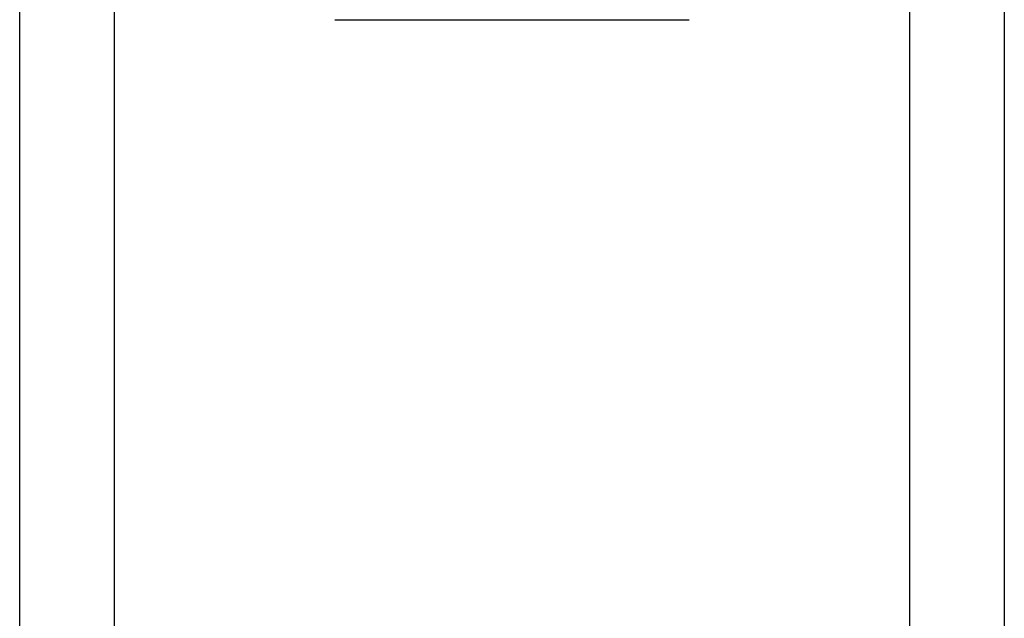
# Model space of a CAD drawing. Header units: inches. Extents: x 0 to 101, y -11 to 66.
# Tile 24 of 86: x 7.613 to 8.305, y 44.466 to 44.887. Entities that reach past the tile are written whole.
import ezdxf

# ---------------------------------------------------------------- set-up
doc = ezdxf.new("R2010")
doc.units = ezdxf.units.IN
doc.header["$LTSCALE"] = 6.067211
doc.header["$MEASUREMENT"] = 0
doc.layers.add('Visible Edges(ANSI)', color=7, linetype='Continuous', lineweight=25)
doc.layers.add('Visible Tangent Edges(ANSI)', color=7, linetype='Continuous', lineweight=25)

msp = doc.modelspace()

# ---------------------------------------------------------------- linework, layer by layer
at = {"layer": 'Visible Edges(ANSI)'}
for p, q in [((7.61292, 24.11445), (7.61292, 45.5296)), ((8.30517, 45.5296), (8.30517, 24.11445)), ((7.83445, 44.88705), (8.08364, 44.88705))]:
    msp.add_line(p, q, dxfattribs=at)
at = {"layer": 'Visible Tangent Edges(ANSI)'}
for p, q in [((7.67925, 45.5296), (7.67925, 24.11445)), ((8.23884, 24.11445), (8.23884, 45.5296))]:
    msp.add_line(p, q, dxfattribs=at)

doc.saveas('drawing.dxf')
